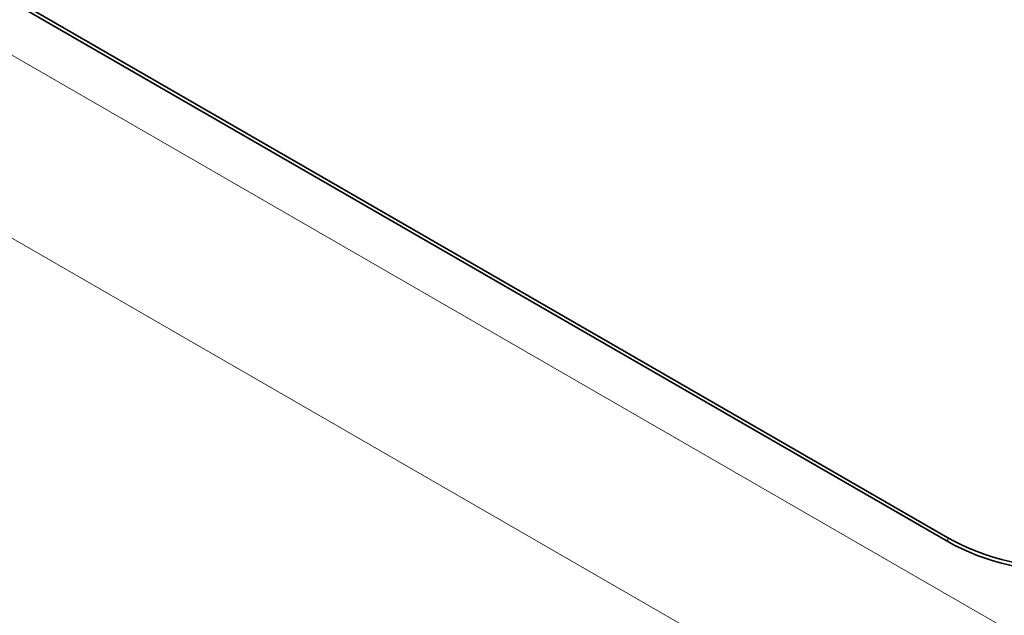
# Model space of a CAD drawing. Header units: millimetres. Extents: x 2 to 208, y 2 to 146.
# Tile 19 of 32: x 115.45 to 120.71, y 117.36 to 120.55. Entities that reach past the tile are written whole.
import ezdxf

# ---------------------------------------------------------------- set-up
doc = ezdxf.new("R2010")
doc.units = ezdxf.units.MM
doc.header["$LTSCALE"] = 0.5
doc.layers.add('Sichtbar (ISO)', color=7, linetype='Continuous', lineweight=35)
doc.layers.add('Sichtbar schmal (ISO)', color=7, linetype='Continuous', lineweight=18)

msp = doc.modelspace()

# ---------------------------------------------------------------- linework, layer by layer
at = {"layer": 'Sichtbar (ISO)'}
for p, q in [((120.4124, 117.7755), (112.9878, 122.0622)), ((120.4124, 117.7551), (112.9878, 122.0417))]:
    msp.add_line(p, q, dxfattribs=at)
for centre in [(121.1195, 118.1838), (121.1195, 118.1634)]:
    msp.add_ellipse(centre, major_axis=(-1, 0), ratio=0.57735, start_param=0.785398, end_param=2.356194, dxfattribs=at)
at = {"layer": 'Sichtbar schmal (ISO)'}
for p, q in [((109.0298, 124.0411), (123.8755, 115.47)), ((123.4512, 114.7351), (108.6055, 123.3063)), ((120.4124, 117.7551), (120.4124, 117.7755))]:
    msp.add_line(p, q, dxfattribs=at)

doc.saveas('drawing.dxf')
